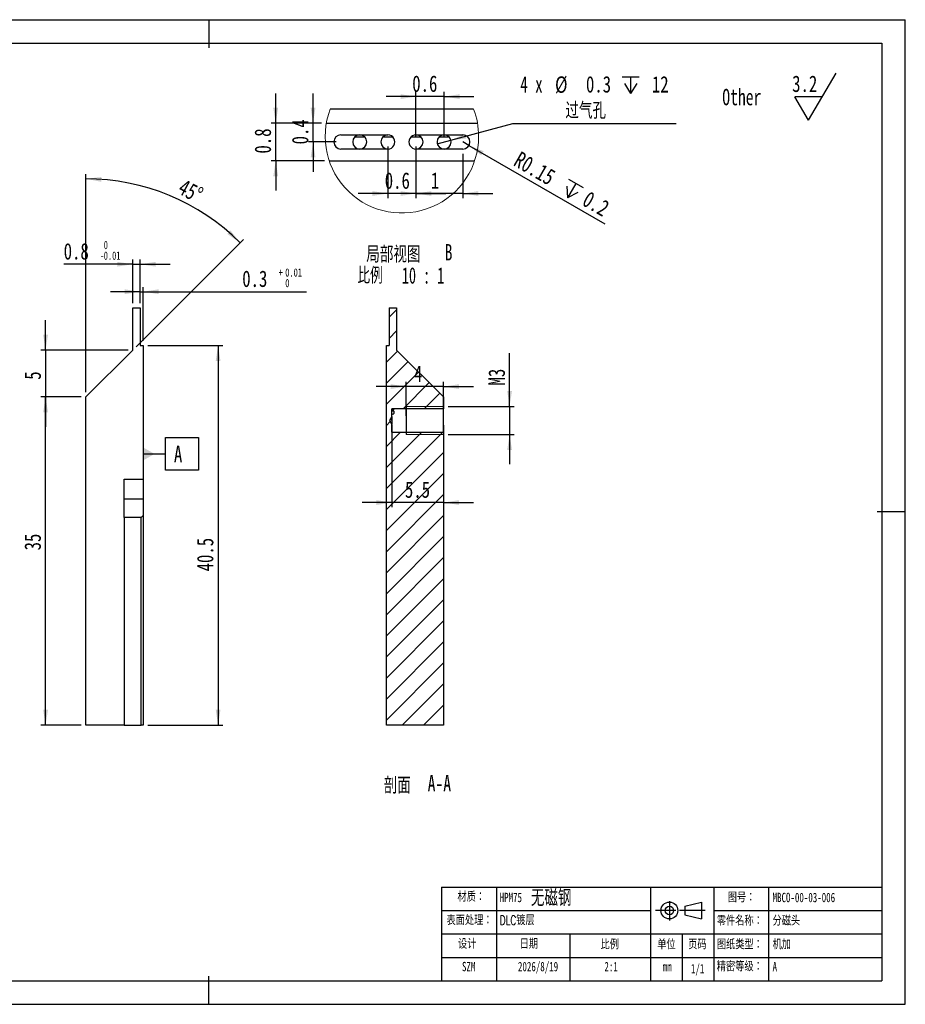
# Model space of a CAD drawing. Header units: millimetres. Extents: x 0 to 297, y 0 to 210.
# Tile 2 of 2: x 108 to 297, y 0 to 210. Entities that reach past the tile are written whole.
import ezdxf

# ---------------------------------------------------------------- set-up
doc = ezdxf.new("R2010")
doc.units = ezdxf.units.MM
doc.layers.add('图框', color=7, linetype='Continuous')
for name, color, linetype, lineweight in [('文字层', 7, 'Continuous', 25), ('标注层', 7, 'Continuous', 25), ('符号标注层', 7, 'Continuous', 25)]:
    doc.layers.add(name, color=color, linetype=linetype, lineweight=lineweight)
doc.styles.add('SLDTEXTSTYLE0', font='TXT', dxfattribs={"width": 0.7, "bigfont": 'bigfont'})
doc.styles.add('SLDTEXTSTYLE1', font='TXT', dxfattribs={"width": 0.7})
doc.styles.add('SLDTEXTSTYLE2', font='TXT', dxfattribs={"width": 0.75, "bigfont": 'bigfont'})
doc.styles.add('SLDTEXTSTYLE3', font='TXT', dxfattribs={"width": 0.75})
doc.styles.add('SLDTEXTSTYLE5', font='TXT', dxfattribs={"width": 0.666667})
doc.styles.add('SLDTEXTSTYLE6', font='TXT', dxfattribs={"width": 0.633333})
doc.dimstyles.new('SLDDIMSTYLE1', dxfattribs={"dimtxt": 3.5, "dimasz": 3.302, "dimexe": 0, "dimexo": 0.0625, "dimgap": 0.875, "dimtad": 1, "dimdec": 3, "dimlfac": 0.5, "dimrnd": 1e-09, "dimzin": 12, "dimdsep": 46, "dimtxsty": 'SLDTEXTSTYLE3', "dimsah": 1, "dimcen": 0.09, "dimadec": 0, "dimazin": 3, "dimtfac": 1, "dimtdec": 3, "dimtofl": 0, "dimtmove": 0, "dimatfit": 3, "dimfxl": 0, "dimfrac": 2, "dimtolj": 1, "dimtzin": 12, "dimarcsym": 0})
doc.dimstyles.new('SLDDIMSTYLE10', dxfattribs={"dimtxt": 3.5, "dimasz": 3.302, "dimexe": 0, "dimexo": 0.0625, "dimgap": 0.875, "dimtad": 1, "dimlfac": 0.5, "dimrnd": 1e-09, "dimdsep": 46, "dimtxsty": 'SLDTEXTSTYLE3', "dimsah": 1, "dimcen": 0.09, "dimadec": 0, "dimazin": 2, "dimtol": 1, "dimtp": 0.01, "dimtfac": 1, "dimtmove": 0, "dimatfit": 0, "dimfxl": 0, "dimfrac": 2, "dimtolj": 1, "dimarcsym": 0})
doc.dimstyles.new('SLDDIMSTYLE11', dxfattribs={"dimtxt": 3.5, "dimasz": 3.302, "dimexe": 0, "dimexo": 0.0625, "dimgap": 0.875, "dimtad": 0, "dimtih": 1, "dimtoh": 1, "dimdec": 1, "dimlfac": 0.1, "dimrnd": 1e-09, "dimdsep": 46, "dimtxsty": 'SLDTEXTSTYLE3', "dimblk1": 'NONE', "dimsah": 1, "dimcen": 0, "dimadec": 0, "dimazin": 2, "dimtfac": 1, "dimtdec": 3, "dimtmove": 0, "dimatfit": 3, "dimldrblk": 'NONE', "dimfxl": 0, "dimfrac": 2, "dimtolj": 1, "dimtzin": 12, "dimarcsym": 0})
doc.dimstyles.new('SLDDIMSTYLE12', dxfattribs={"dimtxt": 3.5, "dimasz": 3.302, "dimexe": 0, "dimexo": 0.0625, "dimgap": 0.875, "dimtad": 1, "dimdec": 3, "dimlfac": 0.1, "dimrnd": 1e-09, "dimzin": 12, "dimdsep": 46, "dimtxsty": 'SLDTEXTSTYLE3', "dimsah": 1, "dimcen": 0.09, "dimadec": 0, "dimazin": 3, "dimtfac": 1, "dimtdec": 3, "dimtmove": 0, "dimatfit": 0, "dimfxl": 0, "dimfrac": 2, "dimtolj": 1, "dimtzin": 12, "dimarcsym": 0})
doc.dimstyles.new('SLDDIMSTYLE13', dxfattribs={"dimtxt": 3.5, "dimasz": 3.302, "dimexe": 0, "dimexo": 0.0625, "dimgap": 0.875, "dimtad": 1, "dimdec": 3, "dimlfac": 0.1, "dimrnd": 1e-09, "dimdsep": 46, "dimtxsty": 'SLDTEXTSTYLE3', "dimsah": 1, "dimcen": 0, "dimadec": 0, "dimazin": 2, "dimtfac": 1, "dimtdec": 3, "dimtofl": 0, "dimtmove": 0, "dimatfit": 3, "dimfxl": 0, "dimfrac": 2, "dimtolj": 1, "dimtzin": 12, "dimarcsym": 0})
doc.dimstyles.new('SLDDIMSTYLE14', dxfattribs={"dimtxt": 3.5, "dimasz": 3.302, "dimexe": 0, "dimexo": 0.0625, "dimgap": 0.875, "dimtad": 1, "dimdec": 3, "dimlfac": 0.1, "dimrnd": 1e-09, "dimdsep": 46, "dimtxsty": 'SLDTEXTSTYLE3', "dimsah": 1, "dimcen": 0.09, "dimadec": 0, "dimazin": 2, "dimtfac": 1, "dimtdec": 3, "dimtmove": 0, "dimatfit": 0, "dimfxl": 0, "dimfrac": 2, "dimtolj": 1, "dimtzin": 12, "dimarcsym": 0})
doc.dimstyles.new('SLDDIMSTYLE2', dxfattribs={"dimtxt": 3.5, "dimasz": 3.302, "dimexe": 0, "dimexo": 0.0625, "dimgap": 0.875, "dimtad": 1, "dimdec": 3, "dimlfac": 0.5, "dimrnd": 1e-09, "dimzin": 12, "dimdsep": 46, "dimtxsty": 'SLDTEXTSTYLE3', "dimsah": 1, "dimcen": 0.09, "dimadec": 0, "dimazin": 3, "dimtfac": 1, "dimtdec": 3, "dimtmove": 0, "dimatfit": 0, "dimfxl": 0, "dimfrac": 2, "dimtolj": 1, "dimtzin": 12, "dimarcsym": 0})
doc.dimstyles.new('SLDDIMSTYLE8', dxfattribs={"dimtxt": 3.5, "dimasz": 3.302, "dimexe": 0, "dimexo": 0.0625, "dimgap": 0.875, "dimtad": 1, "dimdec": 4, "dimlfac": 0.5, "dimzin": 12, "dimdsep": 46, "dimtxsty": 'SLDTEXTSTYLE3', "dimsah": 1, "dimcen": 0.09, "dimadec": 3, "dimazin": 3, "dimtfac": 1, "dimtdec": 3, "dimtofl": 0, "dimtmove": 0, "dimatfit": 3, "dimfxl": 0, "dimfrac": 2, "dimtolj": 1, "dimtzin": 12, "dimarcsym": 0})
doc.dimstyles.new('SLDDIMSTYLE9', dxfattribs={"dimtxt": 3.5, "dimasz": 3.302, "dimexe": 0, "dimexo": 0.0625, "dimgap": 0.875, "dimtad": 1, "dimlfac": 0.5, "dimrnd": 1e-09, "dimdsep": 46, "dimtxsty": 'SLDTEXTSTYLE3', "dimsah": 1, "dimcen": 0.09, "dimadec": 0, "dimazin": 2, "dimtol": 1, "dimtm": 0.01, "dimtfac": 1, "dimtmove": 0, "dimatfit": 0, "dimfxl": 0, "dimfrac": 2, "dimtolj": 1, "dimarcsym": 0})

# ---------------------------------------------------------------- blocks, each defined once
blk = doc.blocks.new('块1')
at = {"layer": '图框'}
for p, q in [((234.58, 92.12), (234.58, 85.23)), ((240.05, 90.27), (246.05, 91.77)), ((246.05, 91.77), (246.05, 85.77)), ((229.6, 88.84), (236.93, 88.84)), ((238.14, 88.84), (247.34, 88.84)), ((240.05, 90.27), (240.05, 87.27)), ((240.05, 87.27), (246.05, 85.77))]:
    blk.add_line(p, q, dxfattribs=at)
for radius in [3, 1.5]:
    blk.add_circle((234.58, 88.77), radius, dxfattribs=at)
blk = doc.blocks.new('SW_SFSYMBOL_0')
at = {"layer": '符号标注层', "color": 0}
for p, q in [((3.51, -5), (9.41, 5)), ((3.51, -5), (0.56, 0)), ((6.46, 0), (0.56, 0))]:
    blk.add_line(p, q, dxfattribs=at)
at = {"layer": '符号标注层', "color": 0, "insert": (0, 4.51), "char_height": 3.5, "attachment_point": 1, "style": 'SLDTEXTSTYLE3'}
blk.add_mtext('3.2', dxfattribs=at)
blk = doc.blocks.new('_D_8')
at = {"layer": '标注层'}
for p, q in [((122.26, 130.53), (122.26, 177.06)), ((132.97, 140.24), (155.87, 163.14))]:
    blk.add_line(p, q, dxfattribs=at)
blk.add_arc((122.26, 129.53), 46.53, 45, 90, dxfattribs=at)
for points in [[(122.26, 176.06), (125.55, 175.43), (125.58, 176.45)], [(155.17, 162.43), (153.1, 165.05), (152.4, 164.31)]]:
    blk.add_solid(points, dxfattribs=at)
at = {"layer": '标注层', "insert": (143.3, 176.17), "char_height": 3.5, "attachment_point": 1, "rotation": 331.7826, "style": 'SLDTEXTSTYLE3'}
blk.add_mtext('45°', dxfattribs=at)
blk = doc.blocks.new('_D_9')
at = {"layer": '标注层'}
for p, q in [((132.26, 157.84), (117.54, 157.84)), ((132.26, 149.53), (132.26, 158.84)), ((132.26, 157.84), (133.86, 157.84)), ((133.86, 149.53), (133.86, 158.84)), ((133.86, 157.84), (140.21, 157.84))]:
    blk.add_line(p, q, dxfattribs=at)
for points in [[(132.26, 157.84), (128.96, 158.35), (128.96, 157.33)], [(133.86, 157.84), (137.17, 157.33), (137.17, 158.35)]]:
    blk.add_solid(points, dxfattribs=at)
at = {"layer": '标注层', "attachment_point": 1, "style": 'SLDTEXTSTYLE3'}
for s, insert, char_height in [('0.8', (117.54, 162.35), 3.5), ('0', (126.08, 162.82), 1.75), ('0.01', (126.08, 160.55), 1.75), ('-', (125.3, 160.55), 1.75)]:
    blk.add_mtext(s, dxfattribs=dict(at, insert=insert, char_height=char_height))
blk = doc.blocks.new('_D_10')
at = {"layer": '标注层'}
for p, q in [((121.26, 129.53), (112.68, 129.53)), ((113.68, 59.53), (113.68, 129.53)), ((121.26, 59.53), (112.68, 59.53))]:
    blk.add_line(p, q, dxfattribs=at)
for points in [[(113.68, 129.53), (113.17, 126.23), (114.19, 126.23)], [(113.68, 59.53), (114.19, 62.83), (113.17, 62.83)]]:
    blk.add_solid(points, dxfattribs=at)
at = {"layer": '标注层', "insert": (109.17, 96.81), "char_height": 3.5, "attachment_point": 1, "rotation": 90, "style": 'SLDTEXTSTYLE3'}
blk.add_mtext('35', dxfattribs=at)
blk = doc.blocks.new('_D_11')
at = {"layer": '标注层'}
for p, q in [((113.68, 139.53), (113.68, 145.88)), ((131.26, 139.53), (112.68, 139.53)), ((113.68, 139.53), (113.68, 129.53)), ((121.26, 129.53), (112.68, 129.53)), ((113.68, 129.53), (113.68, 123.18))]:
    blk.add_line(p, q, dxfattribs=at)
for points in [[(113.68, 139.53), (114.19, 142.83), (113.17, 142.83)], [(113.68, 129.53), (113.17, 126.23), (114.19, 126.23)]]:
    blk.add_solid(points, dxfattribs=at)
at = {"layer": '标注层', "insert": (109.17, 133.21), "char_height": 3.5, "attachment_point": 1, "rotation": 90, "style": 'SLDTEXTSTYLE3'}
blk.add_mtext('5', dxfattribs=at)
blk = doc.blocks.new('_D_12')
at = {"layer": '标注层'}
for p, q in [((135.46, 140.53), (151.46, 140.53)), ((150.46, 140.53), (150.46, 59.53)), ((135.46, 59.53), (151.46, 59.53))]:
    blk.add_line(p, q, dxfattribs=at)
for points in [[(150.46, 140.53), (149.96, 137.23), (150.97, 137.23)], [(150.46, 59.53), (150.97, 62.83), (149.96, 62.83)]]:
    blk.add_solid(points, dxfattribs=at)
at = {"layer": '标注层', "insert": (145.95, 92.34), "char_height": 3.5, "attachment_point": 1, "rotation": 90, "style": 'SLDTEXTSTYLE3'}
blk.add_mtext('40.5', dxfattribs=at)
blk = doc.blocks.new('_D_13')
at = {"layer": '标注层'}
for p, q in [((133.86, 151.98), (127.51, 151.98)), ((133.86, 149.53), (133.86, 152.98)), ((133.86, 151.98), (134.46, 151.98)), ((134.46, 141.53), (134.46, 152.98)), ((134.46, 151.98), (169.31, 151.98))]:
    blk.add_line(p, q, dxfattribs=at)
for points in [[(133.86, 151.98), (130.56, 152.49), (130.56, 151.48)], [(134.46, 151.98), (137.77, 151.48), (137.77, 152.49)]]:
    blk.add_solid(points, dxfattribs=at)
at = {"layer": '标注层', "attachment_point": 1, "style": 'SLDTEXTSTYLE3'}
for s, insert, char_height in [('0.3', (155.61, 156.5), 3.5), ('+', (163.37, 156.96), 1.75), ('0.01', (164.78, 156.96), 1.75), ('0', (164.78, 154.7), 1.75)]:
    blk.add_mtext(s, dxfattribs=dict(at, insert=insert, char_height=char_height))
blk = doc.blocks.new('SW_DATUMTAG_0')
at = {"layer": '符号标注层', "color": 0}
for p, q in [((-1.77, -0.72), (-1.77, 6.28)), ((-1.77, 6.28), (5.23, 6.28)), ((5.23, 6.28), (5.23, -0.72)), ((-6.58, 2.78), (-1.77, 2.78)), ((5.23, -0.72), (-1.77, -0.72))]:
    blk.add_line(p, q, dxfattribs=at)
blk.add_solid([(-6.58, 1.38), (-6.58, 4.18), (-4.13, 2.78)], dxfattribs=at)
at = {"layer": '符号标注层', "color": 0, "insert": (0, 4.51), "char_height": 3.5, "attachment_point": 1, "style": 'SLDTEXTSTYLE3'}
blk.add_mtext('A', dxfattribs=at)
blk = doc.blocks.new('_D_16')
at = {"layer": '标注层'}
for p, q in [((190.54, 125.53), (190.54, 132.75)), ((198.54, 125.53), (198.54, 132.75)), ((190.54, 131.75), (184.19, 131.75)), ((198.54, 131.75), (190.54, 131.75)), ((198.54, 131.75), (204.89, 131.75))]:
    blk.add_line(p, q, dxfattribs=at)
for points in [[(190.54, 131.75), (187.23, 132.26), (187.23, 131.24)], [(198.54, 131.75), (201.84, 131.24), (201.84, 132.26)]]:
    blk.add_solid(points, dxfattribs=at)
at = {"layer": '标注层', "insert": (192.24, 136.26), "char_height": 3.5, "attachment_point": 1, "style": 'SLDTEXTSTYLE3'}
blk.add_mtext('4', dxfattribs=at)
blk = doc.blocks.new('_D_17')
at = {"layer": '标注层'}
for p, q in [((187.54, 123.53), (187.54, 106.02)), ((198.54, 123.53), (198.54, 106.02)), ((187.54, 107.02), (181.19, 107.02)), ((198.54, 107.02), (187.54, 107.02)), ((198.54, 107.02), (204.89, 107.02))]:
    blk.add_line(p, q, dxfattribs=at)
for points in [[(187.54, 107.02), (184.23, 107.53), (184.23, 106.51)], [(198.54, 107.02), (201.84, 106.51), (201.84, 107.53)]]:
    blk.add_solid(points, dxfattribs=at)
at = {"layer": '标注层', "insert": (190.3, 111.53), "char_height": 3.5, "attachment_point": 1, "style": 'SLDTEXTSTYLE3'}
blk.add_mtext('5.5', dxfattribs=at)
blk = doc.blocks.new('_D_18')
at = {"layer": '标注层'}
for p, q in [((212.62, 127.53), (212.62, 138.86)), ((199.54, 127.53), (213.62, 127.53)), ((212.62, 127.53), (212.62, 121.53)), ((199.54, 121.53), (213.62, 121.53)), ((212.62, 121.53), (212.62, 115.18))]:
    blk.add_line(p, q, dxfattribs=at)
for points in [[(212.62, 127.53), (213.13, 130.83), (212.11, 130.83)], [(212.62, 121.53), (212.11, 118.23), (213.13, 118.23)]]:
    blk.add_solid(points, dxfattribs=at)
at = {"layer": '标注层', "insert": (208.11, 131.99), "char_height": 3.5, "attachment_point": 1, "rotation": 90, "style": 'SLDTEXTSTYLE3'}
blk.add_mtext('M3', dxfattribs=at)
blk = doc.blocks.new('SW_SYMBOL_HOLE_DEPTH')
at = {"layer": '标注层', "color": 0}
for p, q in [((0, 875), (800, 875)), ((100, 555), (400, 75)), ((400, 875), (400, 75)), ((700, 555), (400, 75))]:
    blk.add_line(p, q, dxfattribs=at)
blk = doc.blocks.new('_D_19')
at = {"layer": '标注层'}
for p, q in [((200.11, 184.31), (213.31, 187.85)), ((213.31, 187.85), (248.11, 187.85)), ((197.21, 183.53), (200.11, 184.31))]:
    blk.add_line(p, q, dxfattribs=at)
blk.add_solid([(200.11, 184.31), (203.43, 184.67), (203.17, 185.65)], dxfattribs=at)
at = {"layer": '标注层', "xscale": 0.004470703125, "yscale": 0.004470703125, "zscale": 0.004470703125}
blk.add_blockref('SW_SYMBOL_HOLE_DEPTH', (236.64, 193.89), dxfattribs=at)
at = {"layer": '标注层', "char_height": 3.5, "attachment_point": 1}
for s, insert, style in [('4 x', (214.9, 197.97), 'SLDTEXTSTYLE5'), ('%%c', (222.31, 197.91), 'SLDTEXTSTYLE3'), ('0.3', (228.9, 197.97), 'SLDTEXTSTYLE3'), ('12', (242.96, 197.97), 'SLDTEXTSTYLE3'), ('过气孔', (224.51, 192.36), 'SLDTEXTSTYLE2')]:
    blk.add_mtext(s, dxfattribs=dict(at, insert=insert, style=style))
blk = doc.blocks.new('_None')
blk = doc.blocks.new('_D_20')
at = {"layer": '标注层'}
for p, q in [((192.66, 181.42), (192.66, 171.93)), ((202.66, 181.42), (202.66, 171.93)), ((192.66, 172.93), (186.31, 172.93)), ((202.66, 172.93), (192.66, 172.93)), ((202.66, 172.93), (209.01, 172.93))]:
    blk.add_line(p, q, dxfattribs=at)
for points in [[(192.66, 172.93), (189.36, 173.43), (189.36, 172.42)], [(202.66, 172.93), (205.96, 172.42), (205.96, 173.43)]]:
    blk.add_solid(points, dxfattribs=at)
at = {"layer": '标注层', "insert": (195.83, 177.44), "char_height": 3.5, "attachment_point": 1, "style": 'SLDTEXTSTYLE3'}
blk.add_mtext('1', dxfattribs=at)
blk = doc.blocks.new('_D_21')
at = {"layer": '标注层'}
for q in [(202.66, 183.92), (232.93, 166.44)]:
    blk.add_line((203.96, 183.17), q, dxfattribs=at)
blk.add_solid([(203.96, 183.17), (206.56, 181.08), (207.07, 181.96)], dxfattribs=at)
at = {"layer": '标注层', "xscale": 0.004470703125, "yscale": 0.004470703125, "zscale": 0.004470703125, "rotation": 330.0000000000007}
blk.add_blockref('SW_SYMBOL_HOLE_DEPTH', (223.23, 172.58), dxfattribs=at)
at = {"layer": '标注层', "char_height": 3.5, "attachment_point": 1, "rotation": 330, "style": 'SLDTEXTSTYLE3'}
for s, insert in [('R0.15', (214.98, 182.06)), ('0.2', (229.6, 173.61))]:
    blk.add_mtext(s, dxfattribs=dict(at, insert=insert))
blk = doc.blocks.new('_D_22')
at = {"layer": '标注层'}
for p, q in [((186.66, 182.92), (186.66, 171.93)), ((192.66, 182.92), (192.66, 171.93)), ((186.66, 172.93), (180.31, 172.93)), ((192.66, 172.93), (186.66, 172.93)), ((192.66, 172.93), (199.01, 172.93))]:
    blk.add_line(p, q, dxfattribs=at)
for points in [[(186.66, 172.93), (183.36, 173.43), (183.36, 172.42)], [(192.66, 172.93), (195.96, 172.42), (195.96, 173.43)]]:
    blk.add_solid(points, dxfattribs=at)
at = {"layer": '标注层', "insert": (186, 177.44), "char_height": 3.5, "attachment_point": 1, "style": 'SLDTEXTSTYLE3'}
blk.add_mtext('0.6', dxfattribs=at)
blk = doc.blocks.new('_D_23')
at = {"layer": '标注层'}
for p, q in [((170.71, 187.92), (170.71, 194.27)), ((172.54, 187.92), (169.71, 187.92)), ((170.71, 183.92), (170.71, 187.92)), ((175.66, 183.92), (169.71, 183.92)), ((170.71, 183.92), (170.71, 177.57))]:
    blk.add_line(p, q, dxfattribs=at)
for points in [[(170.71, 187.92), (171.22, 191.22), (170.2, 191.22)], [(170.71, 183.92), (170.2, 180.62), (171.22, 180.62)]]:
    blk.add_solid(points, dxfattribs=at)
at = {"layer": '标注层', "insert": (166.2, 183.4), "char_height": 3.5, "attachment_point": 1, "rotation": 90, "style": 'SLDTEXTSTYLE3'}
blk.add_mtext('0.4', dxfattribs=at)
blk = doc.blocks.new('_D_24')
at = {"layer": '标注层'}
for p, q in [((162.75, 187.92), (162.75, 194.27)), ((172.54, 187.92), (161.75, 187.92)), ((162.75, 179.92), (162.75, 187.92)), ((173.15, 179.92), (161.75, 179.92)), ((162.75, 179.92), (162.75, 173.57))]:
    blk.add_line(p, q, dxfattribs=at)
for points in [[(162.75, 187.92), (163.26, 191.22), (162.24, 191.22)], [(162.75, 179.92), (162.24, 176.62), (163.26, 176.62)]]:
    blk.add_solid(points, dxfattribs=at)
at = {"layer": '标注层', "insert": (158.24, 181.45), "char_height": 3.5, "attachment_point": 1, "rotation": 90, "style": 'SLDTEXTSTYLE3'}
blk.add_mtext('0.8', dxfattribs=at)
blk = doc.blocks.new('_D_25')
at = {"layer": '标注层'}
for p, q in [((192.66, 193.6), (186.31, 193.6)), ((192.66, 184.92), (192.66, 194.6)), ((198.66, 193.6), (192.66, 193.6)), ((198.66, 184.92), (198.66, 194.6)), ((198.66, 193.6), (205.01, 193.6))]:
    blk.add_line(p, q, dxfattribs=at)
for points in [[(192.66, 193.6), (189.36, 194.1), (189.36, 193.09)], [(198.66, 193.6), (201.96, 193.09), (201.96, 194.1)]]:
    blk.add_solid(points, dxfattribs=at)
at = {"layer": '标注层', "insert": (191.86, 198.11), "char_height": 3.5, "attachment_point": 1, "style": 'SLDTEXTSTYLE3'}
blk.add_mtext('0.6', dxfattribs=at)

msp = doc.modelspace()

# ---------------------------------------------------------------- hatches: boundary and pattern name
at = {"layer": '文字层', "linetype": 'Continuous', "lineweight": 18}
h = msp.add_hatch(dxfattribs=at)
h.set_pattern_fill('ANSI31', color=256, angle=3e-322, style=0)
h.paths.add_polyline_path([(186.33571, 140.52857), (186.33571, 59.52857), (198.53571, 59.52857), (198.53571, 122.02857), (187.53571, 122.02857), (187.53571, 123.69285), (187.03356, 124.52857), (187.53571, 125.36429), (187.53571, 127.02857), (198.53571, 127.02857), (198.53571, 129.52857), (188.53571, 139.52857), (188.53571, 148.52857), (186.93571, 148.52857), (186.93571, 140.52857)], flags=0)

# ---------------------------------------------------------------- linework, layer by layer
at = {"color": 7, "linetype": 'Continuous', "lineweight": 25}
for p, q in [((204.95404, 190.91921), (174.36341, 190.91921)), ((173.54217, 187.91921), (205.77529, 187.91921)), ((176.65873, 185.41921), (186.65873, 185.41921)), ((181.77676, 184.91921), (179.54069, 184.91921)), ((187.77676, 184.91921), (185.54069, 184.91921)), ((193.77676, 184.91921), (191.54069, 184.91921)), ((192.65873, 185.41921), (202.65873, 185.41921)), ((199.77676, 184.91921), (197.54069, 184.91921)), ((186.65873, 182.41921), (176.65873, 182.41921)), ((202.65873, 182.41921), (192.65873, 182.41921)), ((174.14953, 179.91921), (205.16792, 179.91921)), ((132.26429, 139.52857), (132.26429, 148.52857)), ((132.26429, 148.52857), (133.86429, 148.52857)), ((133.86429, 148.52857), (133.86429, 140.52857)), ((186.93571, 148.52857), (186.93571, 140.52857)), ((186.93571, 148.52857), (188.53571, 148.52857)), ((188.53571, 148.52857), (188.53571, 139.52857)), ((132.26429, 139.52857), (122.26429, 129.52857)), ((133.86429, 140.52857), (134.46429, 140.52857)), ((134.46429, 140.52857), (134.46429, 112.01385)), ((186.33571, 140.52857), (186.93571, 140.52857)), ((186.33571, 59.52857), (186.33571, 140.52857)), ((198.53571, 129.52857), (188.53571, 139.52857)), ((122.26429, 59.52857), (122.26429, 129.52857)), ((198.53571, 129.52857), (198.53571, 127.02857)), ((198.53571, 127.02857), (187.53571, 127.02857)), ((187.53571, 125.36429), (187.53571, 127.02857)), ((190.53571, 127.52857), (190.53571, 121.52857)), ((198.53571, 122.02857), (198.53571, 127.02857)), ((187.53571, 125.36429), (187.03356, 124.52857)), ((187.03356, 124.52857), (187.53571, 123.69285)), ((187.53571, 125.36429), (187.53571, 125.27473)), ((187.53571, 125.27473), (187.53571, 124.67035)), ((187.53571, 124.67035), (187.53571, 123.69285)), ((187.53571, 122.02857), (187.53571, 123.69285)), ((187.53571, 122.02857), (198.53571, 122.02857)), ((198.53571, 122.02857), (198.53571, 59.52857)), ((130.46429, 112.01385), (134.46429, 112.01385)), ((130.46429, 107.77121), (130.46429, 112.01385)), ((134.46429, 112.01385), (134.46429, 107.77121)), ((130.46429, 103.82857), (130.46429, 107.77121)), ((134.46429, 107.77121), (130.46429, 107.77121)), ((134.46429, 107.77121), (134.46429, 104.22857)), ((134.06429, 103.82857), (130.46429, 103.82857)), ((130.46429, 103.82857), (130.46429, 59.52857)), ((134.06429, 103.82857), (134.46429, 104.22857)), ((134.06429, 59.52857), (134.06429, 103.82857)), ((134.46429, 104.22857), (134.46429, 59.52857)), ((130.46429, 59.52857), (122.26429, 59.52857)), ((130.46429, 59.52857), (134.06429, 59.52857)), ((134.46429, 59.52857), (134.06429, 59.52857)), ((198.53571, 59.52857), (186.33571, 59.52857))]:
    msp.add_line(p, q, dxfattribs=at)
at = {"color": 7, "linetype": 'Continuous', "lineweight": 18}
for p, q in [((198.53571, 127.52857), (190.53571, 127.52857)), ((198.53571, 121.52857), (190.53571, 121.52857))]:
    msp.add_line(p, q, dxfattribs=at)
for centre, radius, start, end in [((189.65873, 185.11974), 16.35789, 159.2349475, 0.0000042), ((189.65875, 185.11974), 16.35787, 359.9999891, 20.7650605)]:
    msp.add_arc(centre, radius, start, end, dxfattribs=at)
at = {"color": 7, "linetype": 'Continuous', "lineweight": 25}
for centre, start, end in [((176.65873, 183.91921), 90, 270), ((180.65873, 183.91921), 90, 270), ((180.65873, 183.91921), 270, 90), ((186.65873, 183.91921), 90, 270), ((186.65873, 183.91921), 269.9999889, 90.0000111), ((192.65873, 183.91921), 89.9999889, 270.0000111), ((192.65873, 183.91921), 270, 90), ((198.65873, 183.91921), 90, 270), ((198.65873, 183.91921), 270, 90), ((202.65873, 183.91921), 270, 90)]:
    msp.add_arc(centre, 1.5, start, end, dxfattribs=at)
for points, knots in [([(187.53571, 126.88901), (187.55979, 126.8815), (187.58794, 126.87488), (187.61813, 126.87007), (187.64836, 126.86525), (187.6815, 126.86214), (187.71462, 126.86124), (187.74644, 126.86037), (187.77914, 126.86153), (187.80992, 126.86453), (187.84026, 126.86748), (187.86955, 126.87228), (187.89567, 126.87826), (187.9228, 126.88447), (187.94723, 126.89211), (187.96734, 126.90025), (187.98866, 126.90889), (188.0057, 126.91831), (188.01724, 126.9275), (188.02921, 126.93704), (188.03559, 126.94659), (188.03571, 126.95524), (188.03584, 126.96386), (188.02973, 126.97182), (188.01772, 126.97854), (188.00605, 126.98507), (187.98847, 126.99063), (187.96638, 126.99502), (187.94488, 126.9993), (187.91851, 127.00262), (187.88947, 127.00501), (187.86081, 127.00738), (187.82877, 127.00893), (187.796, 127.00976), (187.76334, 127.01059), (187.72907, 127.01072), (187.69602, 127.01019), (187.66298, 127.00965), (187.63025, 127.00841), (187.60055, 127.00641), (187.57716, 127.00482), (187.55518, 127.00273), (187.53571, 127.00007)], [0, 0, 0, 0, 0.0000497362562, 0.0000497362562, 0.0000497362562, 0.0000996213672, 0.0000996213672, 0.0000996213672, 0.0001475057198, 0.0001475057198, 0.0001475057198, 0.0001946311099, 0.0001946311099, 0.0001946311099, 0.0002435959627, 0.0002435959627, 0.0002435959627, 0.0002955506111, 0.0002955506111, 0.0002955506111, 0.0003495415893, 0.0003495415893, 0.0003495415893, 0.0004033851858, 0.0004033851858, 0.0004033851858, 0.0004556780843, 0.0004556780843, 0.0004556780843, 0.0005065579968, 0.0005065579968, 0.0005065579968, 0.0005567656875, 0.0005567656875, 0.0005567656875, 0.0006067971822, 0.0006067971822, 0.0006067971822, 0.0006568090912, 0.0006568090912, 0.0006568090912, 0.0006959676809, 0.0006959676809, 0.0006959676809, 0.0006959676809]), ([(187.53571, 125.99657), (187.57382, 125.94959), (187.62556, 125.90498), (187.7589, 125.87489), (187.83119, 125.90138), (187.92964, 125.98056), (187.9644, 126.03022), (188.01457, 126.13073), (188.02966, 126.18209), (188.0389, 126.28304), (188.03289, 126.33154), (187.99219, 126.42038), (187.95719, 126.45997), (187.85287, 126.51647), (187.78316, 126.53172), (187.6452, 126.52427), (187.58139, 126.50212), (187.53571, 126.46893)], [0, 0, 0, 0, 0.125, 0.125, 0.25, 0.25, 0.375, 0.375, 0.5, 0.5, 0.625, 0.625, 0.75, 0.75, 0.875, 0.875, 1, 1, 1, 1]), ([(187.53571, 125.27473), (187.48428, 125.15566), (187.44938, 125.03653), (187.43429, 124.85457), (187.43501, 124.79249), (187.44304, 124.66488), (187.45114, 124.59769), (187.45114, 124.52857)], [0, 0, 0, 0, 0.5, 0.5, 0.75, 0.75, 1, 1, 1, 1])]:
    msp.add_open_spline(points, degree=3, knots=knots, dxfattribs=at)
for points in [[(187.45114, 124.52857), (187.46501, 124.52857), (187.4881, 124.52857), (187.51826, 124.52857)], [(187.51826, 124.52857), (187.51826, 124.57675), (187.52562, 124.62377), (187.53571, 124.67035)]]:
    msp.add_open_spline(points, degree=3, dxfattribs=at)
at = {"layer": '图框'}
for p, q in [((-0.00657, 209.99938), (296.99343, 209.99938)), ((148.49343, 209.99938), (148.49343, 203.99938)), ((296.99343, -0.00062), (296.99343, 209.99938)), ((4.99343, 204.99938), (291.99343, 204.99938)), ((291.99343, 204.99938), (291.99343, 4.99938)), ((296.99343, 104.99938), (290.99343, 104.99938)), ((198.10106, 24.99938), (291.99343, 24.99938)), ((198.10106, 24.99938), (198.10106, 4.99938)), ((209.85772, 24.99938), (209.85772, 4.99938)), ((242.67609, 24.99938), (242.67609, 4.99938)), ((256.14042, 24.99938), (256.14042, 4.99938)), ((267.8353, 24.99938), (267.8353, 4.99938)), ((198.10106, 19.99938), (242.67609, 19.99938)), ((256.14042, 19.99938), (291.99343, 19.99938)), ((198.10106, 14.99938), (291.99343, 14.99938)), ((225.47551, 14.99938), (225.47551, 4.99938)), ((249.40807, 14.99938), (249.40807, 4.99938)), ((198.10106, 9.99938), (291.99343, 9.99938)), ((4.99343, 4.99938), (291.99343, 4.99938)), ((148.49343, -0.00062), (148.49343, 5.99938)), ((158.37301, 4.99938), (291.99343, 4.99938)), ((-0.00657, -0.00062), (296.99343, -0.00062))]:
    msp.add_line(p, q, dxfattribs=at)

# ---------------------------------------------------------------- block references
at = {"color": 7, "linetype": 'Continuous', "xscale": 0.6, "yscale": 0.6, "zscale": 0.6}
msp.add_blockref('块1', (105.94121, -33.26053), dxfattribs=at)
at = {"layer": '符号标注层'}
for name, p in [('SW_SFSYMBOL_0', (272.86741, 193.5771)), ('SW_DATUMTAG_0', (141.04573, 114.60759))]:
    msp.add_blockref(name, p, dxfattribs=at)

# ---------------------------------------------------------------- texts
at = {"layer": '图框', "char_height": 2}
for s, insert, attachment_point, style in [('材质：', (201.50006, 23.90434), 1, 'SLDTEXTSTYLE0'), ('HPM75', (210.49845, 23.78437), 1, 'SLDTEXTSTYLE1'), ('图号：', (259.13544, 23.78437), 1, 'SLDTEXTSTYLE0'), ('MBCO-00-03-006', (268.69282, 23.78437), 1, 'SLDTEXTSTYLE1'), ('表面处理：', (199.1695, 18.91799), 1, 'SLDTEXTSTYLE0'), ('DLC镀层', (210.49845, 18.91799), 1, 'SLDTEXTSTYLE0'), ('零件名称：', (256.80488, 18.79802), 1, 'SLDTEXTSTYLE0'), ('分磁头', (268.69282, 18.79802), 1, 'SLDTEXTSTYLE0'), ('设计', (201.62237, 13.86225), 1, 'SLDTEXTSTYLE0'), ('日期', (214.75186, 13.86225), 1, 'SLDTEXTSTYLE0'), ('比例', (231.99775, 13.74228), 1, 'SLDTEXTSTYLE0'), ('单位', (244.10474, 13.74228), 1, 'SLDTEXTSTYLE0'), ('页码', (250.7053, 13.74228), 1, 'SLDTEXTSTYLE0'), ('图纸类型：', (256.80488, 13.74228), 1, 'SLDTEXTSTYLE0'), ('机加', (268.69282, 13.74228), 1, 'SLDTEXTSTYLE0'), ('SZM', (203.89459, 9.0472), 2, 'SLDTEXTSTYLE1'), ('2026/8/19', (218.68552, 9.0472), 2, 'SLDTEXTSTYLE1'), ('2:1', (234.26998, 9.0472), 2, 'SLDTEXTSTYLE1'), ('mm', (245.27141, 9.0472), 1, 'SLDTEXTSTYLE1'), ('1/1', (251.29003, 8.6018), 1, 'SLDTEXTSTYLE1'), ('精密等级：', (256.80488, 9.0472), 1, 'SLDTEXTSTYLE0'), ('A', (268.69282, 9.0472), 1, 'SLDTEXTSTYLE1')]:
    msp.add_mtext(s, dxfattribs=dict(at, insert=insert, attachment_point=attachment_point, style=style))
at = {"layer": '文字层', "char_height": 3.5}
for s, insert, attachment_point, style in [('Other', (257.96623, 195.24958), 1, 'SLDTEXTSTYLE1'), ('局部视图', (187.84796, 161.69701), 2, 'SLDTEXTSTYLE2'), ('B', (199.60456, 162.14909), 2, 'SLDTEXTSTYLE1'), ('比例', (182.87505, 157.19701), 2, 'SLDTEXTSTYLE0'), ('10 : 1', (194.1747, 157.19701), 2, 'SLDTEXTSTYLE6'), ('剖面', (188.66106, 48.43823), 2, 'SLDTEXTSTYLE2'), ('A-A', (197.64683, 48.89031), 2, 'SLDTEXTSTYLE1'), ('无磁钢', (217.14482, 24.45366), 1, 'SLDTEXTSTYLE2')]:
    msp.add_mtext(s, dxfattribs=dict(at, insert=insert, attachment_point=attachment_point, style=style))

# ---------------------------------------------------------------- dimensions: what is measured, and where the dimension line sits
at = {"layer": '标注层'}
for base, p1, p2, angle, dimstyle, picture, middle in [((192.65873, 193.59538), (198.65873, 183.91921), (192.65873, 183.91921), 0, 'SLDDIMSTYLE14', '_D_25', (195.08951, 193.59538)), ((162.74923, 187.91921), (174.14953, 179.91921), (173.54217, 187.91921), 90, 'SLDDIMSTYLE14', '_D_24', (162.74923, 184.67854)), ((170.71177, 187.91921), (176.65873, 183.91921), (173.54217, 187.91921), 90, 'SLDDIMSTYLE14', '_D_23', (170.71177, 186.63021)), ((186.65873, 172.92544), (192.65873, 183.91921), (186.65873, 183.91921), 0, 'SLDDIMSTYLE14', '_D_22', (189.23579, 172.92544)), ((113.67717, 129.52857), (132.26429, 139.52857), (122.26429, 129.52857), 90, 'SLDDIMSTYLE2', '_D_11', (113.67717, 134.50342)), ((150.46429, 59.52857), (134.46429, 140.52857), (134.46429, 59.52857), 90, 'SLDDIMSTYLE1', '_D_12', (150.46429, 96.86363)), ((113.67717, 129.52857), (122.26429, 59.52857), (122.26429, 129.52857), 90, 'SLDDIMSTYLE1', '_D_10', (113.67717, 99.39358))]:
    dim = msp.add_linear_dim(base=base, p1=p1, p2=p2, angle=angle, dimstyle=dimstyle, dxfattribs=at)
    dim.commit()
    dim.dimension.update_dxf_attribs({"geometry": picture, "text_midpoint": middle, "dimtype": 160})
dim = msp.add_diameter_dim_2p(p1=(197.20984, 183.53098), p2=(200.10762, 184.30744), text='4 x <> {\\fGDT;x} 12\\P过气孔', dimstyle='SLDDIMSTYLE11', dxfattribs=at)
dim.commit()
dim.dimension.update_dxf_attribs({"geometry": '_D_19', "text_midpoint": (231.50528, 193.42888), "dimtype": 163})
dim = msp.add_radius_dim(center=(202.65873, 183.91921), mpoint=(203.95777, 183.16921), text='<>{\\fGDT;x}0.2', dimstyle='SLDDIMSTYLE13', dxfattribs=at)
dim.commit()
dim.dimension.update_dxf_attribs({"geometry": '_D_21', "text_midpoint": (222.96042, 172.19804), "dimtype": 164})
for base, p1, p2, dimstyle, picture, middle in [((192.65873, 172.92544), (202.65873, 182.41921), (192.65873, 182.41921), 'SLDDIMSTYLE12', '_D_20', (197.12473, 172.92544)), ((133.86429, 157.83866), (132.26429, 148.52857), (133.86429, 148.52857), 'SLDDIMSTYLE9', '_D_9', (124.07187, 157.83866)), ((134.46429, 151.9833), (133.86429, 148.52857), (134.46429, 140.52857), 'SLDDIMSTYLE10', '_D_13', (162.45796, 151.9833)), ((190.53571, 134.52857), (198.53571, 124.52857), (190.53571, 124.52857), 'SLDDIMSTYLE2', '_D_16', (193.53571, 134.52857)), ((187.53571, 109.79732), (198.53571, 124.52857), (187.53571, 124.52857), 'SLDDIMSTYLE2', '_D_17', (193.53571, 109.79732))]:
    dim = msp.add_linear_dim(base=base, p1=p1, p2=p2, dimstyle=dimstyle, dxfattribs=at)
    dim.commit()
    dim.dimension.update_dxf_attribs({"geometry": picture, "text_midpoint": middle, "dimtype": 160})
dim = msp.add_angular_dim_2l(base=(140.07038, 172.51628), line1=((122.26429, 129.52857), (122.26429, 59.52857)), line2=((132.26429, 139.52857), (122.26429, 129.52857)), dimstyle='SLDDIMSTYLE8', dxfattribs=at)
dim.commit()
dim.dimension.update_dxf_attribs({"geometry": '_D_8', "text_midpoint": (144.26429, 170.52857), "dimtype": 162})
dim = msp.add_linear_dim(base=(212.61902, 121.52857), p1=(198.53571, 127.52857), p2=(198.53571, 121.52857), angle=90, text='M3', dimstyle='SLDDIMSTYLE2', dxfattribs=at)
dim.commit()
dim.dimension.update_dxf_attribs({"geometry": '_D_18', "text_midpoint": (212.61902, 135.42321), "dimtype": 160})

doc.saveas('drawing.dxf')
